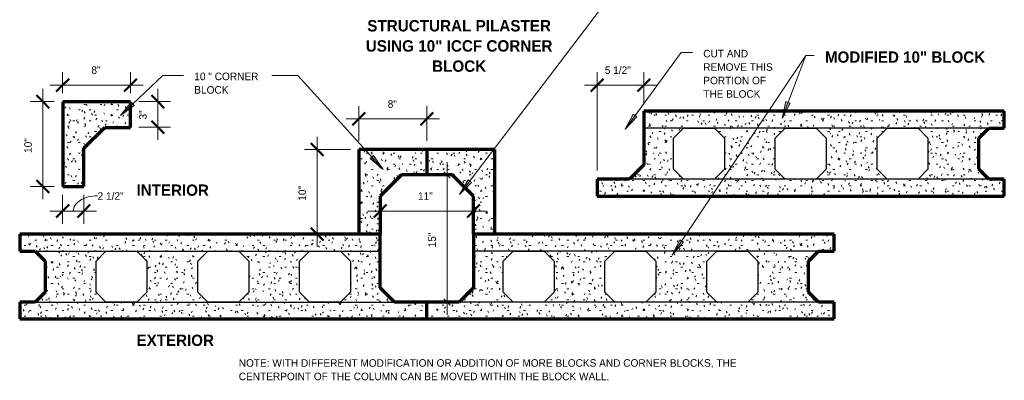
# Model space of a CAD drawing. Header units: inches. Extents: x -141 to 577, y 60 to 193.
# Tile 2 of 10: x -28 to 88, y 62 to 105. Entities that reach past the tile are written whole.
import ezdxf

# ---------------------------------------------------------------- set-up
doc = ezdxf.new("R2010")
doc.units = ezdxf.units.IN
doc.header["$MEASUREMENT"] = 0
doc.layers.add('A-ANNO-DIMS', color=1, linetype='Continuous')
for name, color, linetype, lineweight in [('A-ANNO-DIMS-16', 1, 'Continuous', 9), ('A-ANNO-TEXT', 2, 'Continuous', 9), ('A-DETL', 5, 'Continuous', 70), ('A-DETL-GENF', 3, 'Continuous', 9), ('A-DETL-HLIN', 3, 'Continuous', 70), ('A-DETL-MLIN', 3, 'Continuous', 30)]:
    doc.layers.add(name, color=color, linetype=linetype, lineweight=lineweight)
doc.dimstyles.new('Linear_-_1_16__SBT_1_256_', dxfattribs={"dimscale": 12, "dimtxt": 0.083333, "dimasz": 0.18, "dimexe": 0.125, "dimexo": 0.005208, "dimgap": 0.083333, "dimtad": 1, "dimtoh": 1, "dimdec": 8, "dimzin": 3, "dimdsep": 46, "dimlunit": 4, "dimtxsty": 'Standard', "dimtsz": 0.088388, "dimcen": 0.09, "dimdle": 0.125, "dimazin": 1, "dimtfac": 1, "dimtdec": 8, "dimtmove": 0, "dimatfit": 3, "dimfxl": 0, "dimtvp": 1, "dimtolj": 1, "dimtzin": 0, "dimarcsym": 0})
doc.dimstyles.new('Linear_-_1_16__SBT_INCH_INCREM', dxfattribs={"dimscale": 12, "dimtxt": 0.083333, "dimasz": 0.18, "dimexe": 0.083333, "dimexo": 0.005208, "dimgap": 0.083333, "dimtad": 1, "dimtoh": 1, "dimdec": 0, "dimzin": 1, "dimdsep": 46, "dimlunit": 5, "dimtxsty": 'Standard', "dimtsz": 0.044194, "dimcen": 0.09, "dimdle": 0.125, "dimazin": 0, "dimtfac": 1, "dimtdec": 0, "dimtmove": 0, "dimatfit": 3, "dimfxl": 0, "dimtvp": 1, "dimtolj": 1, "dimtzin": 0, "dimarcsym": 0})
pattern_1 = [(0, (113.582, 0), (2.56, 0.64), [0.211, -1.709, 0.211, -1.709, -10.24]), (0, (113.582, 0), (2.56, 0.64), [-3.84, 0.211, -3.629, 0.211, -1.709, -4.48]), (0, (113.582, 0), (2.56, 0.64), [-9.6, 0.211, -1.069, 0.211, -2.989]), (120, (114.542, 0.32), (-1.8342563, 1.897025), [0.211, -1.709, 0.211, -1.709, -10.24]), (120, (114.542, 0.32), (-1.8342563, 1.897025), [-3.84, 0.211, -3.629, 0.211, -1.709, -4.48]), (120, (114.542, 0.32), (-1.8342563, 1.897025), [-9.6, 0.211, -1.069, 0.211, -2.989]), (240, (114.862, 1.6), (-0.7257437, -2.537025), [0.211, -1.709, 0.211, -1.709, -10.24]), (240, (114.862, 1.6), (-0.7257437, -2.537025), [-3.84, 0.211, -3.629, 0.211, -1.709, -4.48]), (240, (114.862, 1.6), (-0.7257437, -2.537025), [-9.6, 0.211, -1.069, 0.211, -2.989])]

# ---------------------------------------------------------------- blocks, each defined once
blk = doc.blocks.new('DIMBLOCK12-STRU__ ICCF BLK0')
at = {"layer": 'A-ANNO-DIMS-16'}
for p, q in [((6.69, 77.91), (6.69, 90.91)), ((10.62, 89.41), (5.19, 89.41)), ((6.69, 89.41), (10.62, 89.41)), ((10.62, 79.41), (5.19, 79.41)), ((6.69, 79.41), (10.62, 79.41))]:
    blk.add_line(p, q, dxfattribs=at)
at = {"layer": 'A-ANNO-DIMS-16', "lineweight": 50}
for p, q in [((6.69, 89.41), (5.94, 90.16)), ((6.69, 89.41), (7.44, 88.66)), ((6.69, 79.41), (5.94, 80.16)), ((6.69, 79.41), (7.44, 78.66))]:
    blk.add_line(p, q, dxfattribs=at)
at = {"layer": 'A-ANNO-DIMS-16', "color": 0, "insert": (4.49, 83.36), "char_height": 0.8894, "width": 2.5143, "attachment_point": 1, "rotation": 90, "line_spacing_factor": 1.070803}
blk.add_mtext('\\fStylus BT|b0|i0|c0|p34|;10"', dxfattribs=at)
blk = doc.blocks.new('DIMBLOCK13-STRU__ ICCF BLK0')
at = {"layer": 'A-ANNO-DIMS-16'}
for p, q in [((11.62, 90.41), (11.62, 94.51)), ((19.62, 90.41), (19.62, 94.51)), ((10.12, 93.01), (21.12, 93.01)), ((11.62, 93.01), (11.62, 90.41)), ((19.62, 93.01), (19.62, 90.41))]:
    blk.add_line(p, q, dxfattribs=at)
at = {"layer": 'A-ANNO-DIMS-16', "lineweight": 50}
for p, q in [((11.62, 93.01), (10.87, 92.26)), ((11.62, 93.01), (12.37, 93.76)), ((19.62, 93.01), (18.87, 92.26)), ((19.62, 93.01), (20.37, 93.76))]:
    blk.add_line(p, q, dxfattribs=at)
at = {"layer": 'A-ANNO-DIMS-16', "color": 0, "insert": (15.01, 95.21), "char_height": 0.8894, "width": 1.4667, "attachment_point": 1, "line_spacing_factor": 1.070803}
blk.add_mtext('\\fStylus BT|b0|i0|c0|p34|;8"', dxfattribs=at)
blk = doc.blocks.new('DIMBLOCK20-STRU__ ICCF BLK0')
at = {"layer": 'A-ANNO-DIMS-16'}
for p, q in [((39.7, 86.91), (39.7, 98.51)), ((45.2, 94.91), (45.2, 98.51)), ((38.2, 97.01), (46.7, 97.01)), ((39.7, 97.01), (39.7, 86.91)), ((45.2, 97.01), (45.2, 94.91))]:
    blk.add_line(p, q, dxfattribs=at)
at = {"layer": 'A-ANNO-DIMS-16', "lineweight": 50}
for p, q in [((39.7, 97.01), (40.45, 97.76)), ((45.2, 97.01), (45.95, 97.76)), ((39.7, 97.01), (38.95, 96.26)), ((45.2, 97.01), (44.45, 96.26))]:
    blk.add_line(p, q, dxfattribs=at)
at = {"layer": 'A-ANNO-DIMS-16', "color": 0, "insert": (40.6, 99.21), "char_height": 0.8894, "width": 4.4381, "attachment_point": 1, "line_spacing_factor": 1.070803}
blk.add_mtext('\\fStylus BT|b0|i0|c0|p34|;5 1/2"', dxfattribs=at)
blk = doc.blocks.new('DIMBLOCK22-STRU__ ICCF BLK0')
at = {"layer": 'A-ANNO-DIMS-16', "lineweight": 50}
for p, q in [((14.12, 82.15), (14.87, 82.9)), ((25.12, 82.15), (25.87, 82.9)), ((14.12, 82.15), (13.37, 81.4)), ((25.12, 82.15), (24.37, 81.4))]:
    blk.add_line(p, q, dxfattribs=at)
at = {"layer": 'A-ANNO-DIMS-16'}
for p, q in [((12.62, 82.15), (26.62, 82.15)), ((14.12, 82.21), (14.12, 80.65)), ((14.12, 82.15), (14.12, 82.21)), ((25.12, 82.21), (25.12, 80.65)), ((25.12, 82.15), (25.12, 82.21))]:
    blk.add_line(p, q, dxfattribs=at)
at = {"layer": 'A-ANNO-DIMS-16', "color": 0, "insert": (18.58, 84.36), "char_height": 0.8894, "width": 2.5143, "attachment_point": 1, "line_spacing_factor": 1.070803}
blk.add_mtext('\\fStylus BT|b0|i0|c0|p34|;11"', dxfattribs=at)
blk = doc.blocks.new('DIMBLOCK24-STRU__ ICCF BLK0')
at = {"layer": 'A-ANNO-DIMS-16'}
for p, q in [((22.01, 69.91), (22.01, 87.91)), ((22.48, 86.41), (21.01, 86.41)), ((22.01, 86.41), (21.63, 86.79)), ((22.01, 86.41), (22.38, 86.04)), ((22.01, 86.41), (22.48, 86.41)), ((22.48, 71.41), (21.01, 71.41)), ((22.01, 71.41), (21.63, 71.79)), ((22.01, 71.41), (22.38, 71.04)), ((22.01, 71.41), (22.48, 71.41))]:
    blk.add_line(p, q, dxfattribs=at)
at = {"layer": 'A-ANNO-DIMS-16', "color": 0, "insert": (19.8, 77.86), "char_height": 0.8894, "width": 2.5143, "attachment_point": 1, "rotation": 90, "line_spacing_factor": 1.070803}
blk.add_mtext('\\fStylus BT|b0|i0|c0|p34|;15"', dxfattribs=at)
blk = doc.blocks.new('DIMBLOCK29-STRU__ ICCF BLK0')
at = {"layer": 'A-ANNO-DIMS-16'}
for p, q in [((-23.31, 96.05), (-23.31, 98.51)), ((-15.31, 96.05), (-15.31, 98.51)), ((-24.81, 97.01), (-13.81, 97.01)), ((-23.31, 97.01), (-23.31, 96.05)), ((-15.31, 97.01), (-15.31, 96.05))]:
    blk.add_line(p, q, dxfattribs=at)
at = {"layer": 'A-ANNO-DIMS-16', "lineweight": 50}
for p, q in [((-23.31, 97.01), (-22.56, 97.76)), ((-15.31, 97.01), (-14.56, 97.76)), ((-23.31, 97.01), (-24.06, 96.26)), ((-15.31, 97.01), (-16.06, 96.26))]:
    blk.add_line(p, q, dxfattribs=at)
at = {"layer": 'A-ANNO-DIMS-16', "color": 0, "insert": (-19.92, 99.21), "char_height": 0.8894, "width": 1.4667, "attachment_point": 1, "line_spacing_factor": 1.070803}
blk.add_mtext('\\fStylus BT|b0|i0|c0|p34|;8"', dxfattribs=at)
blk = doc.blocks.new('DIMBLOCK30-STRU__ ICCF BLK0')
at = {"layer": 'A-ANNO-DIMS-16'}
for p, q in [((-25.64, 83.55), (-25.64, 96.55)), ((-24.31, 95.05), (-27.14, 95.05)), ((-25.64, 95.05), (-24.31, 95.05)), ((-24.31, 85.05), (-27.14, 85.05)), ((-25.64, 85.05), (-24.31, 85.05))]:
    blk.add_line(p, q, dxfattribs=at)
at = {"layer": 'A-ANNO-DIMS-16', "lineweight": 50}
for p, q in [((-25.64, 95.05), (-26.39, 95.8)), ((-25.64, 95.05), (-24.89, 94.3)), ((-25.64, 85.05), (-26.39, 85.8)), ((-25.64, 85.05), (-24.89, 84.3))]:
    blk.add_line(p, q, dxfattribs=at)
at = {"layer": 'A-ANNO-DIMS-16', "color": 0, "insert": (-27.84, 89), "char_height": 0.8894, "width": 2.5143, "attachment_point": 1, "rotation": 90, "line_spacing_factor": 1.070803}
blk.add_mtext('\\fStylus BT|b0|i0|c0|p34|;10"', dxfattribs=at)
blk = doc.blocks.new('DIMBLOCK31-STRU__ ICCF BLK0')
at = {"layer": 'A-ANNO-DIMS-16'}
for p, q in [((-23.31, 84.05), (-23.31, 80.65)), ((-23.31, 82.15), (-23.31, 84.05)), ((-20.81, 84.05), (-20.81, 80.65)), ((-20.81, 82.15), (-20.81, 84.05)), ((-24.81, 82.15), (-19.31, 82.15))]:
    blk.add_line(p, q, dxfattribs=at)
at = {"layer": 'A-ANNO-DIMS-16', "lineweight": 50}
for p, q in [((-23.31, 82.15), (-22.56, 82.9)), ((-20.81, 82.15), (-20.06, 82.9)), ((-23.31, 82.15), (-24.06, 81.4)), ((-20.81, 82.15), (-21.56, 81.4))]:
    blk.add_line(p, q, dxfattribs=at)
at = {"layer": 'A-ANNO-DIMS-16'}
blk.add_ellipse((-19.19, 82.15), major_axis=(2.87, 0), ratio=0.625678, start_param=1.570796, end_param=3.141593, dxfattribs=at)
at = {"layer": 'A-ANNO-DIMS-16', "color": 0, "insert": (-19.19, 84.36), "char_height": 0.8894, "width": 4.4381, "attachment_point": 1, "line_spacing_factor": 1.070803}
blk.add_mtext('\\fStylus BT|b0|i0|c0|p34|;2 1/2"', dxfattribs=at)
blk = doc.blocks.new('DIMBLOCK32-STRU__ ICCF BLK0')
at = {"layer": 'A-ANNO-DIMS-16'}
for p, q in [((-12.08, 96.55), (-12.08, 90.55)), ((-14.31, 95.05), (-10.58, 95.05)), ((-12.08, 95.05), (-14.31, 95.05)), ((-14.31, 92.05), (-10.58, 92.05)), ((-12.08, 92.05), (-14.31, 92.05))]:
    blk.add_line(p, q, dxfattribs=at)
at = {"layer": 'A-ANNO-DIMS-16', "lineweight": 50}
for p, q in [((-12.08, 95.05), (-12.83, 95.8)), ((-12.08, 95.05), (-11.33, 94.3)), ((-12.08, 92.05), (-12.83, 92.8)), ((-12.08, 92.05), (-11.33, 91.3))]:
    blk.add_line(p, q, dxfattribs=at)
at = {"layer": 'A-ANNO-DIMS-16', "color": 0, "insert": (-14.29, 92.94), "char_height": 0.8894, "width": 1.4667, "attachment_point": 1, "rotation": 90, "line_spacing_factor": 1.070803}
blk.add_mtext('\\fStylus BT|b0|i0|c0|p34|;3"', dxfattribs=at)

msp = doc.modelspace()

# ---------------------------------------------------------------- hatches: boundary and pattern name
at = {"layer": 'A-ANNO-TEXT'}
for points in [[(-14.86726638, 94.59538378), (-15.22942827, 94.97768843), (-16.5002934, 93.41108978)], [(62.45169741, 94.88879839), (61.95939695, 95.07576987), (61.49545249, 93.11258748)], [(44.38072243, 93.26843101), (43.95553025, 93.57912328), (42.98815529, 91.8089495)], [(13.34387457, 88.69340143), (12.95390608, 88.33950503), (14.49294534, 87.03540086)], [(24.90027798, 85.5163281), (24.48082004, 85.83471956), (23.48133739, 84.08247416)], [(49.88121577, 78.46540667), (49.44349188, 78.75817942), (48.55043894, 76.94937153)]]:
    msp.add_hatch(color=7, dxfattribs=at).paths.add_polyline_path(points, flags=0)
at = {"layer": 'A-DETL-GENF'}
h = msp.add_hatch(dxfattribs=at)
h.set_pattern_fill('FP2_2', style=0, pattern_type=2)
h.set_pattern_definition(pattern_1)
h.paths.add_polyline_path([(-15.30619227, 95.04736895), (-23.30619227, 95.04736895), (-23.30619227, 85.04736895), (-20.80619227, 85.04736895), (-20.80619227, 89.54736895), (-18.34190655, 92.01165466), (-15.30619227, 92.01165466)], flags=0)
h = msp.add_hatch(dxfattribs=at)
h.set_pattern_fill('FP2_2', style=0, pattern_type=2)
h.set_pattern_definition(pattern_1)
h.paths.add_polyline_path([(45.19859999, 93.90902981), (45.19859999, 87.58060269), (43.52702712, 85.90902981), (39.699704, 85.90902981), (39.699704, 83.90902981), (87.699704, 83.90902981), (87.699704, 85.90902981), (85.87127687, 85.90902981), (84.699704, 87.08060269), (84.699704, 90.73745694), (85.87127687, 91.90902981), (87.699704, 91.90902981), (87.699704, 93.90902981)], flags=0)
h.paths.add_polyline_path([(77.52813112, 91.90902981), (78.699704, 90.73745694), (78.699704, 87.08060269), (77.52813112, 85.90902981), (73.87127687, 85.90902981), (72.699704, 87.08060269), (72.699704, 90.73745694), (73.87127687, 91.90902981)], flags=0)
h.paths.add_polyline_path([(65.52813112, 91.90902981), (66.699704, 90.73745694), (66.699704, 87.08060269), (65.52813112, 85.90902981), (61.87127687, 85.90902981), (60.699704, 87.08060269), (60.699704, 90.73745694), (61.87127687, 91.90902981)], flags=0)
h.paths.add_polyline_path([(53.52813112, 91.90902981), (54.699704, 90.73745694), (54.699704, 87.08060269), (53.52813112, 85.90902981), (49.87127687, 85.90902981), (48.699704, 87.08060269), (48.699704, 90.73745694), (49.87127687, 91.90902981)], flags=0)
h = msp.add_hatch(dxfattribs=at)
h.set_pattern_fill('FP2_2', style=0, pattern_type=2)
h.set_pattern_definition(pattern_1)
h.paths.add_polyline_path([(19.62435072, 89.41208535), (11.62435072, 89.41208535), (11.62435072, 79.41208535), (14.12435072, 79.41208535), (14.12435072, 83.91208535), (16.58863643, 86.37637107), (16.62435072, 86.41208535), (19.62435072, 86.41208535)], flags=0)
h = msp.add_hatch(dxfattribs=at)
h.set_pattern_fill('FP2_2', style=0, pattern_type=2)
h.set_pattern_definition(pattern_1)
h.paths.add_polyline_path([(22.660065, 86.37637107), (25.12435072, 83.91208535), (25.12435072, 79.41208535), (27.62435072, 79.41208535), (27.62435072, 89.41208535), (19.62435072, 89.41208535), (19.62435072, 86.41208535), (22.62435072, 86.41208535)], flags=0)
h = msp.add_hatch(dxfattribs=at)
h.set_pattern_fill('FP2_2', style=0, pattern_type=2)
h.set_pattern_definition(pattern_1)
h.paths.add_polyline_path([(14.12655872, 79.41208535), (-28.37454528, 79.41208535), (-28.37454528, 77.41208535), (-26.54611816, 77.41208535), (-25.37454528, 76.24051248), (-25.37454528, 72.58365823), (-26.54611816, 71.41208535), (-28.37454528, 71.41208535), (-28.37454528, 69.41208535), (19.62545472, 69.41208535), (19.62545472, 71.41208535), (15.7981316, 71.41208535), (14.12655872, 73.08365823)], flags=0)
h.paths.add_polyline_path([(-18.20297241, 77.41208535), (-14.54611816, 77.41208535), (-13.37454528, 76.24051248), (-13.37454528, 72.58365823), (-14.54611816, 71.41208535), (-18.20297241, 71.41208535), (-19.37454528, 72.58365823), (-19.37454528, 76.24051248)], flags=0)
h.paths.add_polyline_path([(-6.20297241, 77.41208535), (-2.54611816, 77.41208535), (-1.37454528, 76.24051248), (-1.37454528, 72.58365823), (-2.54611816, 71.41208535), (-6.20297241, 71.41208535), (-7.37454528, 72.58365823), (-7.37454528, 76.24051248)], flags=0)
h.paths.add_polyline_path([(5.79702759, 77.41208535), (9.45388184, 77.41208535), (10.62545472, 76.24051248), (10.62545472, 72.58365823), (9.45388184, 71.41208535), (5.79702759, 71.41208535), (4.62545472, 72.58365823), (4.62545472, 76.24051248)], flags=0)
h = msp.add_hatch(dxfattribs=at)
h.set_pattern_fill('FP2_2', style=0, pattern_type=2)
h.set_pattern_definition(pattern_1)
h.paths.add_polyline_path([(25.12435072, 79.41208535), (25.12435072, 73.08365823), (23.45277784, 71.41208535), (19.62545472, 71.41208535), (19.62545472, 69.41208535), (67.62545472, 69.41208535), (67.62545472, 71.41208535), (65.79702759, 71.41208535), (64.62545472, 72.58365823), (64.62545472, 76.24051248), (65.79702759, 77.41208535), (67.62545472, 77.41208535), (67.62545472, 79.41208535)], flags=0)
h.paths.add_polyline_path([(57.45388184, 77.41208535), (58.62545472, 76.24051248), (58.62545472, 72.58365823), (57.45388184, 71.41208535), (53.79702759, 71.41208535), (52.62545472, 72.58365823), (52.62545472, 76.24051248), (53.79702759, 77.41208535)], flags=0)
h.paths.add_polyline_path([(45.45388184, 77.41208535), (46.62545472, 76.24051248), (46.62545472, 72.58365823), (45.45388184, 71.41208535), (41.79702759, 71.41208535), (40.62545472, 72.58365823), (40.62545472, 76.24051248), (41.79702759, 77.41208535)], flags=0)
h.paths.add_polyline_path([(33.45388184, 77.41208535), (34.62545472, 76.24051248), (34.62545472, 72.58365823), (33.45388184, 71.41208535), (29.79702759, 71.41208535), (28.62545472, 72.58365823), (28.62545472, 76.24051248), (29.79702759, 77.41208535)], flags=0)

# ---------------------------------------------------------------- linework, layer by layer
at = {"layer": 'A-ANNO-TEXT', "color": 7}
for p, q in [((23.48133739, 84.08247416), (43.60962916, 110.60005632)), ((42.98815529, 91.8089495), (49.5914874, 100.84581804)), ((48.55043894, 76.94937153), (64.2995399, 100.49581804)), ((49.5914874, 100.84581804), (50.92887112, 100.84581804)), ((61.49545249, 93.11258748), (64.2995399, 100.49581804)), ((64.2995399, 100.49581804), (65.27428604, 100.49581804)), ((64.2995399, 100.49581804), (65.27428604, 100.49581804)), ((-16.5002934, 93.41108978), (-11.49527718, 98.15240302)), ((-11.49527718, 98.15240302), (-9.07112888, 98.15240302)), ((2.80322072, 98.15240302), (1.35887112, 98.15240302)), ((4.40426588, 98.15240302), (2.80322072, 98.15240302)), ((14.49294534, 87.03540086), (4.40426588, 98.15240302)), ((-15.22942827, 94.97768843), (-16.5002934, 93.41108978)), ((-16.5002934, 93.41108978), (-14.86726638, 94.59538378)), ((-14.86726638, 94.59538378), (-15.22942827, 94.97768843)), ((61.95939695, 95.07576987), (61.49545249, 93.11258748)), ((61.49545249, 93.11258748), (62.45169741, 94.88879839)), ((62.45169741, 94.88879839), (61.95939695, 95.07576987)), ((43.95553025, 93.57912328), (42.98815529, 91.8089495)), ((42.98815529, 91.8089495), (44.38072243, 93.26843101)), ((44.38072243, 93.26843101), (43.95553025, 93.57912328)), ((13.34387457, 88.69340143), (12.95390608, 88.33950503)), ((12.95390608, 88.33950503), (14.49294534, 87.03540086)), ((14.49294534, 87.03540086), (13.34387457, 88.69340143)), ((24.48082004, 85.83471956), (23.48133739, 84.08247416)), ((23.48133739, 84.08247416), (24.90027798, 85.5163281)), ((24.90027798, 85.5163281), (24.48082004, 85.83471956)), ((49.44349188, 78.75817942), (48.55043894, 76.94937153)), ((48.55043894, 76.94937153), (49.88121577, 78.46540667)), ((49.88121577, 78.46540667), (49.44349188, 78.75817942))]:
    msp.add_line(p, q, dxfattribs=at)
at = {"layer": 'A-DETL'}
for p, q in [((45.19859999, 93.90902981), (45.19859999, 87.58060269)), ((84.699704, 90.73745694), (85.87127687, 91.90902981)), ((85.87127687, 91.90902981), (87.699704, 91.90902981)), ((84.699704, 87.08060269), (84.699704, 90.73745694)), ((45.19859999, 87.58060269), (43.52702712, 85.90902981)), ((85.87127687, 85.90902981), (84.699704, 87.08060269)), ((43.52702712, 85.90902981), (39.699704, 85.90902981)), ((87.699704, 85.90902981), (85.87127687, 85.90902981)), ((14.12435072, 83.91208535), (14.12435072, 79.41208535)), ((25.12435072, 79.41208535), (25.12435072, 83.91208535)), ((14.12655872, 73.08365823), (14.12655872, 79.41208535)), ((25.12435072, 79.41208535), (25.12435072, 73.08365823)), ((-28.37454528, 77.41208535), (-26.54611816, 77.41208535)), ((-26.54611816, 77.41208535), (-25.37454528, 76.24051248)), ((64.62545472, 76.24051248), (65.79702759, 77.41208535)), ((65.79702759, 77.41208535), (67.62545472, 77.41208535)), ((-25.37454528, 76.24051248), (-25.37454528, 72.58365823)), ((64.62545472, 72.58365823), (64.62545472, 76.24051248)), ((-25.37454528, 72.58365823), (-26.54611816, 71.41208535)), ((15.7981316, 71.41208535), (14.12655872, 73.08365823)), ((25.12435072, 73.08365823), (23.45277784, 71.41208535)), ((65.79702759, 71.41208535), (64.62545472, 72.58365823)), ((-26.54611816, 71.41208535), (-28.37454528, 71.41208535)), ((19.62545472, 71.41208535), (15.7981316, 71.41208535)), ((23.45277784, 71.41208535), (19.62545472, 71.41208535)), ((67.62545472, 71.41208535), (65.79702759, 71.41208535))]:
    msp.add_line(p, q, dxfattribs=at)
at = {"layer": 'A-DETL', "lineweight": 30}
for p, q in [((48.699704, 90.73745694), (49.87127687, 91.90902981)), ((49.87127687, 91.90902981), (53.52813112, 91.90902981)), ((53.52813112, 91.90902981), (54.699704, 90.73745694)), ((60.699704, 90.73745694), (61.87127687, 91.90902981)), ((61.87127687, 91.90902981), (65.52813112, 91.90902981)), ((65.52813112, 91.90902981), (66.699704, 90.73745694)), ((72.699704, 90.73745694), (73.87127687, 91.90902981)), ((73.87127687, 91.90902981), (77.52813112, 91.90902981)), ((77.52813112, 91.90902981), (78.699704, 90.73745694)), ((48.699704, 87.08060269), (48.699704, 90.73745694)), ((54.699704, 90.73745694), (54.699704, 87.08060269)), ((60.699704, 87.08060269), (60.699704, 90.73745694)), ((66.699704, 90.73745694), (66.699704, 87.08060269)), ((72.699704, 87.08060269), (72.699704, 90.73745694)), ((78.699704, 90.73745694), (78.699704, 87.08060269)), ((49.87127687, 85.90902981), (48.699704, 87.08060269)), ((54.699704, 87.08060269), (53.52813112, 85.90902981)), ((61.87127687, 85.90902981), (60.699704, 87.08060269)), ((66.699704, 87.08060269), (65.52813112, 85.90902981)), ((73.87127687, 85.90902981), (72.699704, 87.08060269)), ((78.699704, 87.08060269), (77.52813112, 85.90902981)), ((53.52813112, 85.90902981), (49.87127687, 85.90902981)), ((65.52813112, 85.90902981), (61.87127687, 85.90902981)), ((77.52813112, 85.90902981), (73.87127687, 85.90902981)), ((-19.37454528, 76.24051248), (-18.20297241, 77.41208535)), ((-18.20297241, 77.41208535), (-14.54611816, 77.41208535)), ((-14.54611816, 77.41208535), (-13.37454528, 76.24051248)), ((-7.37454528, 76.24051248), (-6.20297241, 77.41208535)), ((-6.20297241, 77.41208535), (-2.54611816, 77.41208535)), ((-2.54611816, 77.41208535), (-1.37454528, 76.24051248)), ((4.62545472, 76.24051248), (5.79702759, 77.41208535)), ((5.79702759, 77.41208535), (9.45388184, 77.41208535)), ((9.45388184, 77.41208535), (10.62545472, 76.24051248)), ((28.62545472, 76.24051248), (29.79702759, 77.41208535)), ((29.79702759, 77.41208535), (33.45388184, 77.41208535)), ((33.45388184, 77.41208535), (34.62545472, 76.24051248)), ((40.62545472, 76.24051248), (41.79702759, 77.41208535)), ((41.79702759, 77.41208535), (45.45388184, 77.41208535)), ((45.45388184, 77.41208535), (46.62545472, 76.24051248)), ((52.62545472, 76.24051248), (53.79702759, 77.41208535)), ((53.79702759, 77.41208535), (57.45388184, 77.41208535)), ((57.45388184, 77.41208535), (58.62545472, 76.24051248)), ((-19.37454528, 72.58365823), (-19.37454528, 76.24051248)), ((-13.37454528, 76.24051248), (-13.37454528, 72.58365823)), ((-7.37454528, 72.58365823), (-7.37454528, 76.24051248)), ((-1.37454528, 76.24051248), (-1.37454528, 72.58365823)), ((4.62545472, 72.58365823), (4.62545472, 76.24051248)), ((10.62545472, 76.24051248), (10.62545472, 72.58365823)), ((28.62545472, 72.58365823), (28.62545472, 76.24051248)), ((34.62545472, 76.24051248), (34.62545472, 72.58365823)), ((40.62545472, 72.58365823), (40.62545472, 76.24051248)), ((46.62545472, 76.24051248), (46.62545472, 72.58365823)), ((52.62545472, 72.58365823), (52.62545472, 76.24051248)), ((58.62545472, 76.24051248), (58.62545472, 72.58365823)), ((-18.20297241, 71.41208535), (-19.37454528, 72.58365823)), ((-13.37454528, 72.58365823), (-14.54611816, 71.41208535)), ((-6.20297241, 71.41208535), (-7.37454528, 72.58365823)), ((-1.37454528, 72.58365823), (-2.54611816, 71.41208535)), ((5.79702759, 71.41208535), (4.62545472, 72.58365823)), ((10.62545472, 72.58365823), (9.45388184, 71.41208535)), ((29.79702759, 71.41208535), (28.62545472, 72.58365823)), ((34.62545472, 72.58365823), (33.45388184, 71.41208535)), ((41.79702759, 71.41208535), (40.62545472, 72.58365823)), ((46.62545472, 72.58365823), (45.45388184, 71.41208535)), ((53.79702759, 71.41208535), (52.62545472, 72.58365823)), ((58.62545472, 72.58365823), (57.45388184, 71.41208535)), ((-14.54611816, 71.41208535), (-18.20297241, 71.41208535)), ((-2.54611816, 71.41208535), (-6.20297241, 71.41208535)), ((9.45388184, 71.41208535), (5.79702759, 71.41208535)), ((33.45388184, 71.41208535), (29.79702759, 71.41208535)), ((45.45388184, 71.41208535), (41.79702759, 71.41208535)), ((57.45388184, 71.41208535), (53.79702759, 71.41208535))]:
    msp.add_line(p, q, dxfattribs=at)
at = {"layer": 'A-DETL-HLIN'}
for p, q in [((-15.30619227, 95.04736895), (-23.30619227, 95.04736895)), ((-23.30619227, 95.04736895), (-23.30619227, 85.04736895)), ((-15.30619227, 92.01165466), (-15.30619227, 95.04736895)), ((87.699704, 93.90902981), (45.19859999, 93.90902981)), ((87.699704, 91.90902981), (87.699704, 93.90902981)), ((-20.80619227, 89.54736895), (-18.34190655, 92.01165466)), ((-18.34190655, 92.01165466), (-15.30619227, 92.01165466)), ((-20.80619227, 85.04736895), (-20.80619227, 89.54736895)), ((19.62435072, 89.41208535), (11.62435072, 89.41208535)), ((11.62435072, 89.41208535), (11.62435072, 79.41208535)), ((19.62435072, 89.41208535), (19.62435072, 86.41208535)), ((27.62435072, 89.41208535), (19.62435072, 89.41208535)), ((27.62435072, 79.41208535), (27.62435072, 89.41208535)), ((16.62435072, 86.41208535), (14.12435072, 83.91208535)), ((22.62435072, 86.41208535), (16.62435072, 86.41208535)), ((25.12435072, 83.91208535), (22.62435072, 86.41208535)), ((39.699704, 85.90902981), (39.699704, 83.90902981)), ((87.699704, 83.90902981), (87.699704, 85.90902981)), ((-23.30619227, 85.04736895), (-20.80619227, 85.04736895)), ((39.699704, 83.90902981), (87.699704, 83.90902981)), ((14.12655872, 79.41208535), (-28.37454528, 79.41208535)), ((-28.37454528, 79.41208535), (-28.37454528, 77.41208535)), ((67.62545472, 79.41208535), (25.12435072, 79.41208535)), ((67.62545472, 77.41208535), (67.62545472, 79.41208535)), ((-28.37454528, 71.41208535), (-28.37454528, 69.41208535)), ((19.62545472, 69.41208535), (19.62545472, 71.41208535)), ((67.62545472, 69.41208535), (67.62545472, 71.41208535)), ((-28.37454528, 69.41208535), (19.62545472, 69.41208535)), ((19.62545472, 69.41208535), (67.62545472, 69.41208535))]:
    msp.add_line(p, q, dxfattribs=at)
at = {"layer": 'A-DETL-MLIN'}
for p, q in [((87.699704, 91.90902981), (45.19859999, 91.90902981)), ((87.699704, 85.90902981), (39.699704, 85.90902981)), ((-28.37454528, 77.41208535), (14.12655872, 77.41208535)), ((67.62545472, 77.41208535), (25.12435072, 77.41208535)), ((-28.37454528, 71.41208535), (19.62545472, 71.41208535)), ((67.62545472, 71.41208535), (19.62545472, 71.41208535))]:
    msp.add_line(p, q, dxfattribs=at)

# ---------------------------------------------------------------- texts
at = {"layer": 'A-ANNO-TEXT', "color": 7}
for s, insert, char_height, width, attachment_point, line_spacing_factor in [('\\fStylus BT|b1|i0|c0|p34|;STRUCTURAL PILASTER\\PUSING 10" ICCF CORNER\\PBLOCK', (23.42716206, 104.676972), 1.3434579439, 26.982, 2, 1.063354), ('\\fStylus BT|b0|i0|c0|p34|;CUT AND\\PREMOVE THIS\\PPORTION OF\\PTHE BLOCK', (52.20887112, 101.16538487), 0.8894080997, 9.828, 1, 1.070803), ('\\fStylus BT|b1|i0|c0|p34|;MODIFIED 10" BLOCK', (66.55428604, 100.97516828), 1.3341121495, 23.346, 1, 1.070803), ('\\fStylus BT|b0|i0|c0|p34|;10 " CORNER\\PBLOCK', (-7.79112888, 98.47196985), 0.8894080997, 9.444, 1, 1.070803), ('\\fStylus BT|b1|i0|c0|p34|;INTERIOR', (-14.59664311, 85.27693492), 1.3341121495, 9.846, 1, 1.070803), ('\\fStylus BT|b1|i0|c0|p34|;EXTERIOR', (-14.59664311, 67.56322058), 1.3341121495, 10.206, 1, 1.070803), ('\\fStylus BT|b0|i0|c0|p34|;NOTE: WITH DIFFERENT MODIFICATION OR ADDITION OF MORE BLOCKS AND CORNER BLOCKS, THE\\PCENTERPOINT OF THE COLUMN CAN BE MOVED WITHIN THE BLOCK WALL.', (-2.54985288, 64.66754267), 0.88940809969, 70.776, 1, 1.070803)]:
    msp.add_mtext(s, dxfattribs=dict(at, insert=insert, char_height=char_height, width=width, attachment_point=attachment_point, line_spacing_factor=line_spacing_factor))

# ---------------------------------------------------------------- dimensions: what is measured, and where the dimension line sits
at = {"layer": 'A-ANNO-DIMS', "lineweight": 9}
for base, p1, p2, picture, middle in [((-15.3061922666, 97.0065352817), (-23.3061922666, 95.0473689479), (-15.3061922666, 95.0473689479), 'DIMBLOCK29-STRU__ ICCF BLK0', (-19.3061922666, 98.5065352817)), ((45.1985999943, 97.0065352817), (39.6997039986, 85.9090298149), (45.1985999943, 93.9090298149), 'DIMBLOCK20-STRU__ ICCF BLK0', (42.4491519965, 99.1732019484)), ((19.6243507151, 93.0065352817), (11.6243507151, 89.4120853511), (19.6243507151, 89.4120853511), 'DIMBLOCK13-STRU__ ICCF BLK0', (15.6243507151, 94.5065352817)), ((-20.80619227, 82.1488541), (-23.30619227, 85.04736895), (-20.80619227, 85.04736895), 'DIMBLOCK31-STRU__ ICCF BLK0', (-16.51820526, 84.31552077)), ((25.1243507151, 82.1488541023), (14.1243507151, 83.2095142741), (25.1243507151, 83.2095142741), 'DIMBLOCK22-STRU__ ICCF BLK0', (19.6243507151, 83.6488541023))]:
    dim = msp.add_linear_dim(base=base, p1=p1, p2=p2, dimstyle='Linear_-_1_16__SBT_1_256_', dxfattribs=at)
    dim.commit()
    dim.dimension.update_dxf_attribs({"geometry": picture, "text_midpoint": middle})
for base, p1, p2, dimstyle, picture, middle in [((-25.6365352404, 95.0473689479), (-23.3061922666, 85.0473689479), (-23.3061922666, 95.0473689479), 'Linear_-_1_16__SBT_1_256_', 'DIMBLOCK30-STRU__ ICCF BLK0', (-27.1365352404, 90.0473689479)), ((-12.08222907, 92.04736895), (-15.30619227, 95.04736895), (-15.30619227, 92.04736895), 'Linear_-_1_16__SBT_1_256_', 'DIMBLOCK32-STRU__ ICCF BLK0', (-13.74889574, 91.4260486)), ((6.6946122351, 89.4120853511), (11.6243507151, 79.4120853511), (11.6243507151, 89.4120853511), 'Linear_-_1_16__SBT_1_256_', 'DIMBLOCK12-STRU__ ICCF BLK0', (5.1946122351, 84.4120853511)), ((22.00942611, 86.41208535), (21.47909602, 71.41208535), (21.47909602, 86.41208535), 'Linear_-_1_16__SBT_INCH_INCREM', 'DIMBLOCK24-STRU__ ICCF BLK0', (20.50942611, 78.91208535))]:
    dim = msp.add_linear_dim(base=base, p1=p1, p2=p2, angle=90, dimstyle=dimstyle, dxfattribs=at)
    dim.commit()
    dim.dimension.update_dxf_attribs({"geometry": picture, "text_midpoint": middle})

doc.saveas('drawing.dxf')
